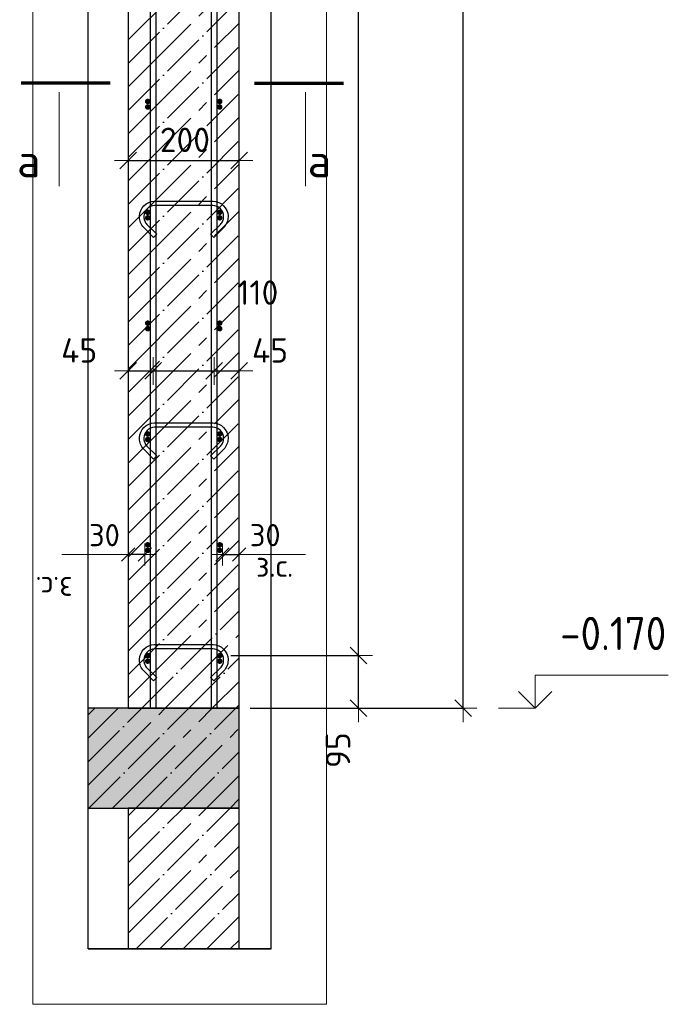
# Model space of a CAD drawing. Header units: millimetres. Extents: x -17997 to 37135, y 45383 to 72408.
# Tile 15 of 67: x -10162 to -8981, y 67346 to 69123. Entities that reach past the tile are written whole.
import ezdxf

# ---------------------------------------------------------------- set-up
doc = ezdxf.new("R2010")
doc.units = ezdxf.units.MM
doc.header["$PDMODE"] = 65
doc.linetypes.add('______11', pattern=[100, 80, -10, 0, -10])
doc.linetypes.add('______5', pattern=[220, 160, -20, 20, -20])
for name, color, linetype, lineweight in [('Standard', 7, 'Continuous', 25), ('Арм.стержн. Арматура края', 96, 'Continuous', 35), ('Арм.стержн. вертикальными 1', 22, 'Continuous', 35), ('Арм.стержн.горизонт. 1', 180, 'Continuous', 35), ('Высотная отметки_ общее', 7, 'Continuous', 13), ('Размерная линия_ общее', 7, 'Continuous', 13), ('Размерная линия_ общее_1', 7, 'Continuous', 13)]:
    doc.layers.add(name, color=color, linetype=linetype, lineweight=lineweight)
doc.layers.add('Арм.стержн.Стяжки', color=7, linetype='Continuous', lineweight=35, true_color=0x501e0f)
doc.styles.add('ISOCPEUR', font='ISOCPEUR')
doc.dimstyles.new('DIMSTYLE_2', dxfattribs={"dimtxt": 44, "dimasz": 50, "dimexe": 0, "dimexo": 0, "dimgap": 22, "dimtad": 2, "dimdec": 0, "dimrnd": 5, "dimzin": 12, "dimdsep": 46, "dimtxsty": 'ISOCPEUR', "dimblk1": 'ALL_ML_STRICH', "dimblk2": 'ALL_ML_STRICH', "dimsah": 1, "dimcen": 0, "dimclrd": 7, "dimclre": 256, "dimclrt": 7, "dimadec": 0, "dimazin": 0, "dimtfac": 1, "dimtdec": 0, "dimtix": 1, "dimtmove": 2, "dimatfit": 3, "dimfxl": 0, "dimtzin": 0, "dimlwd": 0, "dimlwe": -3, "dimarcsym": 0})
doc.dimstyles.new('DIMSTYLE_3', dxfattribs={"dimtxt": 44, "dimasz": 50, "dimexe": 0, "dimexo": 0, "dimgap": 22, "dimtad": 2, "dimdec": 0, "dimrnd": 5, "dimzin": 12, "dimdsep": 46, "dimtxsty": 'ISOCPEUR', "dimblk1": 'ALL_ML_STRICH', "dimblk2": 'ALL_ML_STRICH', "dimsah": 1, "dimcen": 0, "dimclrd": 7, "dimclre": 256, "dimclrt": 7, "dimadec": 0, "dimazin": 0, "dimtfac": 1, "dimtdec": 0, "dimtix": 1, "dimtmove": 2, "dimatfit": 3, "dimfxl": 0, "dimtzin": 0, "dimlwd": 0, "dimlwe": -3, "dimarcsym": 0})
doc.dimstyles.new('DIMSTYLE_5', dxfattribs={"dimtxt": 40, "dimasz": 40, "dimexe": 0, "dimexo": 0.001, "dimgap": 20, "dimtad": 2, "dimdec": 0, "dimrnd": 5, "dimzin": 12, "dimdsep": 46, "dimtxsty": 'ISOCPEUR', "dimblk1": 'ALL_ML_STRICH', "dimblk2": 'ALL_ML_STRICH', "dimsah": 1, "dimcen": 0, "dimse1": 1, "dimse2": 1, "dimclrd": 7, "dimclre": 256, "dimclrt": 7, "dimadec": 0, "dimazin": 0, "dimtfac": 1, "dimtdec": 0, "dimtix": 1, "dimtmove": 2, "dimatfit": 3, "dimfxl": 0, "dimtvp": 1.2, "dimtzin": 0, "dimlwd": 0, "dimlwe": -3, "dimarcsym": 0})
doc.dimstyles.new('DIMSTYLE_6', dxfattribs={"dimtxt": 44, "dimasz": 50, "dimexe": 0, "dimexo": 0.001, "dimgap": 22, "dimtad": 2, "dimdec": 0, "dimrnd": 5, "dimzin": 12, "dimdsep": 46, "dimtxsty": 'ISOCPEUR', "dimblk1": 'ALL_ML_STRICH', "dimblk2": 'ALL_ML_STRICH', "dimsah": 1, "dimcen": 0, "dimse1": 1, "dimse2": 1, "dimclrd": 7, "dimclre": 256, "dimclrt": 7, "dimadec": 0, "dimazin": 0, "dimtfac": 1, "dimtdec": 0, "dimtix": 1, "dimtmove": 2, "dimatfit": 3, "dimfxl": 0, "dimtvp": 1.2, "dimtzin": 0, "dimlwd": 0, "dimlwe": -3, "dimarcsym": 0})
doc.dimstyles.new('DIMSTYLE_7', dxfattribs={"dimtxt": 44, "dimasz": 50, "dimexe": 0, "dimexo": 0.001, "dimgap": 22, "dimtad": 2, "dimdec": 0, "dimrnd": 5, "dimzin": 12, "dimdsep": 46, "dimtxsty": 'ISOCPEUR', "dimblk1": 'ALL_ML_STRICH', "dimblk2": 'ALL_ML_STRICH', "dimsah": 1, "dimcen": 0, "dimse1": 1, "dimse2": 1, "dimclrd": 7, "dimclre": 256, "dimclrt": 7, "dimadec": 0, "dimazin": 0, "dimtfac": 1, "dimtdec": 0, "dimtix": 1, "dimtmove": 2, "dimatfit": 3, "dimfxl": 0, "dimtvp": 1.2, "dimtzin": 0, "dimlwd": 0, "dimlwe": -3, "dimarcsym": 0})
doc.dimstyles.new('DIMSTYLE_8', dxfattribs={"dimtxt": 40, "dimasz": 40, "dimexe": 0, "dimexo": 0.001, "dimgap": 20, "dimtad": 2, "dimdec": 0, "dimrnd": 5, "dimzin": 12, "dimdsep": 46, "dimtxsty": 'ISOCPEUR', "dimblk1": 'ALL_ML_STRICH', "dimblk2": 'ALL_ML_STRICH', "dimsah": 1, "dimcen": 0, "dimse1": 1, "dimse2": 1, "dimclrd": 7, "dimclre": 256, "dimclrt": 7, "dimadec": 0, "dimazin": 0, "dimtfac": 1, "dimtdec": 0, "dimtix": 1, "dimtmove": 2, "dimatfit": 3, "dimfxl": 0, "dimtvp": 1.2, "dimtzin": 0, "dimlwd": 0, "dimlwe": -3, "dimarcsym": 0})

# ---------------------------------------------------------------- blocks, each defined once
blk = doc.blocks.new('ALL_ML_STRICH')
at = {"color": 0, "linetype": 'ByBlock', "lineweight": -2}
for p, q in [((0, -0.5), (0, 0.5)), ((-1, 0), (0.5, 0)), ((-0.3, -0.3), (0.3, 0.3))]:
    blk.add_line(p, q, dxfattribs=at)
blk = doc.blocks.new('*D4')
at = {"layer": 'DEFPOINTS', "color": 7, "linetype": 'Continuous', "lineweight": 13, "transparency": 33554687}
for p in [(-9644, 71070.4), (-9766.1, 67880.4), (-9362, 67880.4)]:
    blk.add_point(p, dxfattribs=at)
at = {"layer": 'Размерная линия_ общее', "color": 253, "linetype": 'Continuous', "lineweight": -2, "true_color": 0xa0a0a0, "transparency": 33554687}
for p, q in [((-9624, 71070.4), (-9362, 71070.4)), ((-9746.1, 67880.4), (-9362, 67880.4))]:
    blk.add_line(p, q, dxfattribs=at)
at = {"layer": 'Размерная линия_ общее', "color": 7, "linetype": 'Continuous', "lineweight": -2, "transparency": 33554687}
blk.add_line((-9362, 67880.4), (-9362, 71070.4), dxfattribs=at)
at = {"layer": 'Размерная линия_ общее', "color": 7, "linetype": 'Continuous', "lineweight": 13, "transparency": 33554687, "xscale": 50, "yscale": 50, "zscale": 50}
for p, rotation in [((-9362, 71070.4), 90), ((-9362, 67880.4), 270)]:
    blk.add_blockref('ALL_ML_STRICH', p, dxfattribs=dict(at, rotation=rotation))
at = {"layer": 'Размерная линия_ общее', "color": 7, "linetype": 'Continuous', "lineweight": 13, "transparency": 33554687, "insert": (-9399, 69482), "char_height": 44, "width": 176, "attachment_point": 5, "rotation": 90, "style": 'ISOCPEUR'}
blk.add_mtext('\\A1;{3190}', dxfattribs=at)
blk = doc.blocks.new('COMPLEX_ELEVATIONDIM_0')
at = {"layer": 'Высотная отметки_ общее', "color": 7, "linetype": 'Continuous', "lineweight": 13, "transparency": 33554687}
for p, q in [((-9232, 67880.4), (-9232, 67940.4)), ((-9232, 67940.4), (-8992, 67940.4)), ((-9232, 67880.4), (-9262, 67910.4)), ((-9232, 67880.4), (-9202, 67910.4)), ((-9232, 67880.4), (-9232, 67880.4)), ((-9232, 67880.4), (-9232, 67880.4)), ((-9232, 67880.4), (-9232, 67880.4)), ((-9232, 67880.4), (-9232, 67880.4))]:
    blk.add_line(p, q, dxfattribs=at)
blk.add_lwpolyline([(-9232, 67880.4), (-9292, 67880.4), (-9292, 67880.4), (-9298.1, 67880.4)], dxfattribs=at)
at = {"layer": 'Высотная отметки_ общее', "color": 7, "linetype": 'Continuous', "lineweight": 13, "transparency": 33554687, "insert": (-9187, 67985.4), "char_height": 60, "width": 242.825, "attachment_point": 7, "style": 'ISOCPEUR'}
blk.add_mtext('\\W0.90;-0.170', dxfattribs=at)
blk = doc.blocks.new('*D7')
at = {"layer": 'DEFPOINTS', "color": 7, "linetype": 'Continuous', "lineweight": 13, "transparency": 33554687}
for p in [(-9801.1, 67975.4), (-9766.1, 67880.4), (-9550.7, 67880.4)]:
    blk.add_point(p, dxfattribs=at)
at = {"layer": 'Размерная линия_ общее', "color": 253, "linetype": 'Continuous', "lineweight": -2, "true_color": 0xa0a0a0, "transparency": 33554687}
for p, q in [((-9781.1, 67975.4), (-9550.7, 67975.4)), ((-9746.1, 67880.4), (-9550.7, 67880.4))]:
    blk.add_line(p, q, dxfattribs=at)
at = {"layer": 'Размерная линия_ общее', "color": 7, "linetype": 'Continuous', "lineweight": -2, "transparency": 33554687}
blk.add_line((-9550.7, 67880.4), (-9550.7, 67975.4), dxfattribs=at)
at = {"layer": 'Размерная линия_ общее', "color": 7, "linetype": 'Continuous', "lineweight": 13, "transparency": 33554687, "xscale": 50, "yscale": 50, "zscale": 50}
for p, rotation in [((-9550.7, 67975.4), 90), ((-9550.7, 67880.4), 270)]:
    blk.add_blockref('ALL_ML_STRICH', p, dxfattribs=dict(at, rotation=rotation))
at = {"layer": 'Размерная линия_ общее', "color": 7, "linetype": 'Continuous', "lineweight": 13, "transparency": 33554687, "insert": (-9587.7, 67804.9), "char_height": 44, "width": 88, "attachment_point": 5, "rotation": 90, "style": 'ISOCPEUR'}
blk.add_mtext('\\A1;{95}', dxfattribs=at)
blk = doc.blocks.new('*D8')
at = {"layer": 'DEFPOINTS', "color": 7, "linetype": 'Continuous', "lineweight": 13, "transparency": 33554687}
for p in [(-9801.1, 70975.4), (-9801.1, 67975.4), (-9550.7, 67975.4)]:
    blk.add_point(p, dxfattribs=at)
at = {"layer": 'Размерная линия_ общее', "color": 253, "linetype": 'Continuous', "lineweight": -2, "true_color": 0xa0a0a0, "transparency": 33554687}
for p, q in [((-9781.1, 70975.4), (-9550.7, 70975.4)), ((-9781.1, 67975.4), (-9550.7, 67975.4))]:
    blk.add_line(p, q, dxfattribs=at)
at = {"layer": 'Размерная линия_ общее', "color": 7, "linetype": 'Continuous', "lineweight": -2, "transparency": 33554687}
blk.add_line((-9550.7, 67975.4), (-9550.7, 70975.4), dxfattribs=at)
at = {"layer": 'Размерная линия_ общее', "color": 7, "linetype": 'Continuous', "lineweight": 13, "transparency": 33554687, "xscale": 50, "yscale": 50, "zscale": 50}
for p, rotation in [((-9550.7, 70975.4), 90), ((-9550.7, 67975.4), 270)]:
    blk.add_blockref('ALL_ML_STRICH', p, dxfattribs=dict(at, rotation=rotation))
at = {"layer": 'Размерная линия_ общее', "color": 7, "linetype": 'Continuous', "lineweight": 13, "transparency": 33554687, "insert": (-9609.7, 69327.4), "char_height": 44, "width": 2.2, "attachment_point": 1, "rotation": 90, "line_spacing_factor": 0.60241, "style": 'ISOCPEUR'}
blk.add_mtext('\\W0.91;15х200=3000', dxfattribs=at)
blk = doc.blocks.new('*D12')
at = {"layer": 'DEFPOINTS', "color": 7, "linetype": 'Continuous', "lineweight": 13, "transparency": 33554687}
for p in [(-9796.1, 68157.8), (-9796.1, 68149.1), (-9766.1, 68149.1)]:
    blk.add_point(p, dxfattribs=at)
at = {"layer": 'Размерная линия_ общее_1', "color": 7, "linetype": 'Continuous', "lineweight": -2, "transparency": 33554687}
blk.add_line((-9796.1, 68157.8), (-9766.1, 68157.8), dxfattribs=at)
at = {"layer": 'Размерная линия_ общее_1', "color": 7, "linetype": 'Continuous', "lineweight": 13, "transparency": 33554687, "xscale": 40, "yscale": 40, "zscale": 40, "rotation": 180}
blk.add_blockref('ALL_ML_STRICH', (-9796.1, 68157.8), dxfattribs=at)
at = {"layer": 'Размерная линия_ общее_1', "color": 7, "linetype": 'Continuous', "lineweight": 13, "transparency": 33554687, "xscale": 40, "yscale": 40, "zscale": 40}
blk.add_blockref('ALL_ML_STRICH', (-9766.1, 68157.8), dxfattribs=at)
at = {"layer": 'Размерная линия_ общее_1', "color": 7, "linetype": 'Continuous', "lineweight": 13, "transparency": 33554687, "insert": (-9719.1, 68192.8), "char_height": 40, "width": 80, "attachment_point": 5, "style": 'ISOCPEUR'}
blk.add_mtext('\\A1;{30}', dxfattribs=at)
at = {"layer": 'Размерная линия_ общее_1', "color": 7, "linetype": 'Continuous', "lineweight": 13, "transparency": 33554687, "insert": (-9735.5, 68157.6), "char_height": 40, "width": 2, "attachment_point": 1, "line_spacing_factor": 0.60241, "style": 'ISOCPEUR'}
blk.add_mtext('з.с.', dxfattribs=at)
blk = doc.blocks.new('*D13')
at = {"layer": 'DEFPOINTS', "color": 7, "linetype": 'Continuous', "lineweight": 13, "transparency": 33554687}
for p in [(-9921.1, 68491.4), (-9966.1, 68489.1), (-9966.1, 68479.7)]:
    blk.add_point(p, dxfattribs=at)
at = {"layer": 'Размерная линия_ общее', "color": 7, "linetype": 'Continuous', "lineweight": -2, "transparency": 33554687}
blk.add_line((-9966.1, 68489.1), (-9921.1, 68489.1), dxfattribs=at)
at = {"layer": 'Размерная линия_ общее', "color": 7, "linetype": 'Continuous', "lineweight": 13, "transparency": 33554687, "xscale": 50, "yscale": 50, "zscale": 50, "rotation": 180}
blk.add_blockref('ALL_ML_STRICH', (-9966.1, 68489.1), dxfattribs=at)
at = {"layer": 'Размерная линия_ общее', "color": 7, "linetype": 'Continuous', "lineweight": 13, "transparency": 33554687, "xscale": 50, "yscale": 50, "zscale": 50}
blk.add_blockref('ALL_ML_STRICH', (-9921.1, 68489.1), dxfattribs=at)
at = {"layer": 'Размерная линия_ общее', "color": 7, "linetype": 'Continuous', "lineweight": 13, "transparency": 33554687, "insert": (-10054.7, 68526.2), "char_height": 44, "width": 88, "attachment_point": 5, "style": 'ISOCPEUR'}
blk.add_mtext('\\A1;{45}', dxfattribs=at)
blk = doc.blocks.new('*D14')
at = {"layer": 'DEFPOINTS', "color": 7, "linetype": 'Continuous', "lineweight": 13, "transparency": 33554687}
for p in [(-9921.1, 68491.4), (-9811.1, 68495.4), (-9921.1, 68489.1)]:
    blk.add_point(p, dxfattribs=at)
at = {"layer": 'Размерная линия_ общее', "color": 7, "linetype": 'Continuous', "lineweight": -2, "transparency": 33554687}
blk.add_line((-9921.1, 68489.1), (-9811.1, 68489.1), dxfattribs=at)
at = {"layer": 'Размерная линия_ общее', "color": 7, "linetype": 'Continuous', "lineweight": 13, "transparency": 33554687, "xscale": 50, "yscale": 50, "zscale": 50, "rotation": 180}
blk.add_blockref('ALL_ML_STRICH', (-9921.1, 68489.1), dxfattribs=at)
at = {"layer": 'Размерная линия_ общее', "color": 7, "linetype": 'Continuous', "lineweight": 13, "transparency": 33554687, "xscale": 50, "yscale": 50, "zscale": 50}
blk.add_blockref('ALL_ML_STRICH', (-9811.1, 68489.1), dxfattribs=at)
at = {"layer": 'Размерная линия_ общее', "color": 7, "linetype": 'Continuous', "lineweight": 13, "transparency": 33554687, "insert": (-9732.5, 68630.5), "char_height": 44, "width": 132, "attachment_point": 5, "style": 'ISOCPEUR'}
blk.add_mtext('\\A1;{110}', dxfattribs=at)
blk = doc.blocks.new('*D15')
at = {"layer": 'DEFPOINTS', "color": 7, "linetype": 'Continuous', "lineweight": 13, "transparency": 33554687}
for p in [(-9811.1, 68495.4), (-9811.1, 68489.1), (-9766.1, 68488.2)]:
    blk.add_point(p, dxfattribs=at)
at = {"layer": 'Размерная линия_ общее', "color": 7, "linetype": 'Continuous', "lineweight": -2, "transparency": 33554687}
blk.add_line((-9811.1, 68489.1), (-9766.1, 68489.1), dxfattribs=at)
at = {"layer": 'Размерная линия_ общее', "color": 7, "linetype": 'Continuous', "lineweight": 13, "transparency": 33554687, "xscale": 50, "yscale": 50, "zscale": 50, "rotation": 180}
blk.add_blockref('ALL_ML_STRICH', (-9811.1, 68489.1), dxfattribs=at)
at = {"layer": 'Размерная линия_ общее', "color": 7, "linetype": 'Continuous', "lineweight": 13, "transparency": 33554687, "xscale": 50, "yscale": 50, "zscale": 50}
blk.add_blockref('ALL_ML_STRICH', (-9766.1, 68489.1), dxfattribs=at)
at = {"layer": 'Размерная линия_ общее', "color": 7, "linetype": 'Continuous', "lineweight": 13, "transparency": 33554687, "insert": (-9710.4, 68526.1), "char_height": 44, "width": 88, "attachment_point": 5, "style": 'ISOCPEUR'}
blk.add_mtext('\\A1;{45}', dxfattribs=at)
blk = doc.blocks.new('*D16')
at = {"layer": 'DEFPOINTS', "color": 7, "linetype": 'Continuous', "lineweight": 13, "transparency": 33554687}
for p in [(-9966.1, 68869.1), (-9766.1, 68868.2), (-9966.1, 68859.7)]:
    blk.add_point(p, dxfattribs=at)
at = {"layer": 'Размерная линия_ общее', "color": 253, "linetype": 'Continuous', "lineweight": -2, "true_color": 0xa0a0a0, "transparency": 33554687}
for p, q in [((-9966.1, 68869.1), (-9966.1, 68869.1)), ((-9766.1, 68869.1), (-9766.1, 68869.1))]:
    blk.add_line(p, q, dxfattribs=at)
at = {"layer": 'Размерная линия_ общее', "color": 7, "linetype": 'Continuous', "lineweight": -2, "transparency": 33554687}
blk.add_line((-9966.1, 68869.1), (-9766.1, 68869.1), dxfattribs=at)
at = {"layer": 'Размерная линия_ общее', "color": 7, "linetype": 'Continuous', "lineweight": 13, "transparency": 33554687, "xscale": 50, "yscale": 50, "zscale": 50, "rotation": 180}
blk.add_blockref('ALL_ML_STRICH', (-9966.1, 68869.1), dxfattribs=at)
at = {"layer": 'Размерная линия_ общее', "color": 7, "linetype": 'Continuous', "lineweight": 13, "transparency": 33554687, "xscale": 50, "yscale": 50, "zscale": 50}
blk.add_blockref('ALL_ML_STRICH', (-9766.1, 68869.1), dxfattribs=at)
at = {"layer": 'Размерная линия_ общее', "color": 7, "linetype": 'Continuous', "lineweight": 13, "transparency": 33554687, "insert": (-9863.9, 68906.1), "char_height": 44, "width": 132, "attachment_point": 5, "style": 'ISOCPEUR'}
blk.add_mtext('\\A1;{200}', dxfattribs=at)
blk = doc.blocks.new('*D17')
at = {"layer": 'DEFPOINTS', "color": 7, "linetype": 'Continuous', "lineweight": 13, "transparency": 33554687}
for p in [(-9936.1, 68157.8), (-9966.1, 68149.1), (-9936.1, 68149.1)]:
    blk.add_point(p, dxfattribs=at)
at = {"layer": 'Размерная линия_ общее_1', "color": 7, "linetype": 'Continuous', "lineweight": -2, "transparency": 33554687}
blk.add_line((-9936.1, 68157.8), (-9966.1, 68157.8), dxfattribs=at)
at = {"layer": 'Размерная линия_ общее_1', "color": 7, "linetype": 'Continuous', "lineweight": 13, "transparency": 33554687, "xscale": 40, "yscale": 40, "zscale": 40}
for p, rotation in [((-9966.1, 68157.8), 180), ((-9936.1, 68157.8), 360)]:
    blk.add_blockref('ALL_ML_STRICH', p, dxfattribs=dict(at, rotation=rotation))
at = {"layer": 'Размерная линия_ общее_1', "color": 7, "linetype": 'Continuous', "lineweight": 13, "transparency": 33554687, "insert": (-10009.1, 68192.8), "char_height": 40, "width": 80, "attachment_point": 5, "style": 'ISOCPEUR'}
blk.add_mtext('\\A1;{30}', dxfattribs=at)
at = {"layer": 'Размерная линия_ общее_1', "color": 7, "linetype": 'Continuous', "lineweight": 13, "transparency": 33554687, "insert": (-10066.6, 68077.6), "char_height": 40, "width": 2, "attachment_point": 1, "rotation": 180, "line_spacing_factor": 0.60241, "style": 'ISOCPEUR'}
blk.add_mtext('з.с.', dxfattribs=at)

msp = doc.modelspace()

# ---------------------------------------------------------------- hatches: boundary and pattern name
at = {"linetype": 'Continuous', "lineweight": -3, "transparency": 33554687}
msp.add_hatch(color=7, dxfattribs=at).paths.add_polyline_path([(-9766.1, 67700.4), (-9766.1, 67880.4), (-10038.4, 67880.4), (-10038.4, 67700.4)])
at = {"layer": 'Арм.стержн. Арматура края', "linetype": 'Continuous', "lineweight": 50, "transparency": 33554687}
for points in [[(-9926.1, 68965.4), (-9926.4, 68967.3), (-9927.5, 68968.9), (-9929.1, 68970), (-9931.1, 68970.4), (-9933, 68970), (-9934.6, 68968.9), (-9935.7, 68967.3), (-9936.1, 68965.4), (-9935.7, 68963.5), (-9934.6, 68961.9), (-9933, 68960.8), (-9931.1, 68960.4), (-9929.1, 68960.8), (-9927.5, 68961.9), (-9926.4, 68963.5)], [(-9796.1, 68965.4), (-9796.4, 68967.3), (-9797.5, 68968.9), (-9799.1, 68970), (-9801.1, 68970.4), (-9803, 68970), (-9804.6, 68968.9), (-9805.7, 68967.3), (-9806.1, 68965.4), (-9805.7, 68963.5), (-9804.6, 68961.9), (-9803, 68960.8), (-9801.1, 68960.4), (-9799.1, 68960.8), (-9797.5, 68961.9), (-9796.4, 68963.5)], [(-9926.1, 68765.4), (-9926.4, 68767.3), (-9927.5, 68768.9), (-9929.1, 68770), (-9931.1, 68770.4), (-9933, 68770), (-9934.6, 68768.9), (-9935.7, 68767.3), (-9936.1, 68765.4), (-9935.7, 68763.5), (-9934.6, 68761.9), (-9933, 68760.8), (-9931.1, 68760.4), (-9929.1, 68760.8), (-9927.5, 68761.9), (-9926.4, 68763.5)], [(-9796.1, 68765.4), (-9796.4, 68767.3), (-9797.5, 68768.9), (-9799.1, 68770), (-9801.1, 68770.4), (-9803, 68770), (-9804.6, 68768.9), (-9805.7, 68767.3), (-9806.1, 68765.4), (-9805.7, 68763.5), (-9804.6, 68761.9), (-9803, 68760.8), (-9801.1, 68760.4), (-9799.1, 68760.8), (-9797.5, 68761.9), (-9796.4, 68763.5)], [(-9926.1, 68565.4), (-9926.4, 68567.3), (-9927.5, 68568.9), (-9929.1, 68570), (-9931.1, 68570.4), (-9933, 68570), (-9934.6, 68568.9), (-9935.7, 68567.3), (-9936.1, 68565.4), (-9935.7, 68563.5), (-9934.6, 68561.9), (-9933, 68560.8), (-9931.1, 68560.4), (-9929.1, 68560.8), (-9927.5, 68561.9), (-9926.4, 68563.5)], [(-9796.1, 68565.4), (-9796.4, 68567.3), (-9797.5, 68568.9), (-9799.1, 68570), (-9801.1, 68570.4), (-9803, 68570), (-9804.6, 68568.9), (-9805.7, 68567.3), (-9806.1, 68565.4), (-9805.7, 68563.5), (-9804.6, 68561.9), (-9803, 68560.8), (-9801.1, 68560.4), (-9799.1, 68560.8), (-9797.5, 68561.9), (-9796.4, 68563.5)], [(-9926.1, 68365.4), (-9926.4, 68367.3), (-9927.5, 68368.9), (-9929.1, 68370), (-9931.1, 68370.4), (-9933, 68370), (-9934.6, 68368.9), (-9935.7, 68367.3), (-9936.1, 68365.4), (-9935.7, 68363.5), (-9934.6, 68361.9), (-9933, 68360.8), (-9931.1, 68360.4), (-9929.1, 68360.8), (-9927.5, 68361.9), (-9926.4, 68363.5)], [(-9796.1, 68365.4), (-9796.4, 68367.3), (-9797.5, 68368.9), (-9799.1, 68370), (-9801.1, 68370.4), (-9803, 68370), (-9804.6, 68368.9), (-9805.7, 68367.3), (-9806.1, 68365.4), (-9805.7, 68363.5), (-9804.6, 68361.9), (-9803, 68360.8), (-9801.1, 68360.4), (-9799.1, 68360.8), (-9797.5, 68361.9), (-9796.4, 68363.5)], [(-9926.1, 68165.4), (-9926.4, 68167.3), (-9927.5, 68168.9), (-9929.1, 68170), (-9931.1, 68170.4), (-9933, 68170), (-9934.6, 68168.9), (-9935.7, 68167.3), (-9936.1, 68165.4), (-9935.7, 68163.5), (-9934.6, 68161.9), (-9933, 68160.8), (-9931.1, 68160.4), (-9929.1, 68160.8), (-9927.5, 68161.9), (-9926.4, 68163.5)], [(-9796.1, 68165.4), (-9796.4, 68167.3), (-9797.5, 68168.9), (-9799.1, 68170), (-9801.1, 68170.4), (-9803, 68170), (-9804.6, 68168.9), (-9805.7, 68167.3), (-9806.1, 68165.4), (-9805.7, 68163.5), (-9804.6, 68161.9), (-9803, 68160.8), (-9801.1, 68160.4), (-9799.1, 68160.8), (-9797.5, 68161.9), (-9796.4, 68163.5)], [(-9926.1, 67965.4), (-9926.4, 67967.3), (-9927.5, 67968.9), (-9929.1, 67970), (-9931.1, 67970.4), (-9933, 67970), (-9934.6, 67968.9), (-9935.7, 67967.3), (-9936.1, 67965.4), (-9935.7, 67963.5), (-9934.6, 67961.9), (-9933, 67960.8), (-9931.1, 67960.4), (-9929.1, 67960.8), (-9927.5, 67961.9), (-9926.4, 67963.5)], [(-9796.1, 67965.4), (-9796.4, 67967.3), (-9797.5, 67968.9), (-9799.1, 67970), (-9801.1, 67970.4), (-9803, 67970), (-9804.6, 67968.9), (-9805.7, 67967.3), (-9806.1, 67965.4), (-9805.7, 67963.5), (-9804.6, 67961.9), (-9803, 67960.8), (-9801.1, 67960.4), (-9799.1, 67960.8), (-9797.5, 67961.9), (-9796.4, 67963.5)]]:
    msp.add_hatch(color=4, dxfattribs=at).paths.add_polyline_path(points)
at = {"layer": 'Арм.стержн.горизонт. 1', "linetype": 'Continuous', "lineweight": 50, "transparency": 33554687}
for points in [[(-9926.1, 68975.4), (-9926.4, 68977.3), (-9927.5, 68978.9), (-9929.1, 68980), (-9931.1, 68980.4), (-9933, 68980), (-9934.6, 68978.9), (-9935.7, 68977.3), (-9936.1, 68975.4), (-9935.7, 68973.5), (-9934.6, 68971.9), (-9933, 68970.8), (-9931.1, 68970.4), (-9929.1, 68970.8), (-9927.5, 68971.9), (-9926.4, 68973.5)], [(-9796.1, 68975.4), (-9796.4, 68977.3), (-9797.5, 68978.9), (-9799.1, 68980), (-9801.1, 68980.4), (-9803, 68980), (-9804.6, 68978.9), (-9805.7, 68977.3), (-9806.1, 68975.4), (-9805.7, 68973.5), (-9804.6, 68971.9), (-9803, 68970.8), (-9801.1, 68970.4), (-9799.1, 68970.8), (-9797.5, 68971.9), (-9796.4, 68973.5)], [(-9926.1, 68775.4), (-9926.4, 68777.3), (-9927.5, 68778.9), (-9929.1, 68780), (-9931.1, 68780.4), (-9933, 68780), (-9934.6, 68778.9), (-9935.7, 68777.3), (-9936.1, 68775.4), (-9935.7, 68773.5), (-9934.6, 68771.9), (-9933, 68770.8), (-9931.1, 68770.4), (-9929.1, 68770.8), (-9927.5, 68771.9), (-9926.4, 68773.5)], [(-9796.1, 68775.4), (-9796.4, 68777.3), (-9797.5, 68778.9), (-9799.1, 68780), (-9801.1, 68780.4), (-9803, 68780), (-9804.6, 68778.9), (-9805.7, 68777.3), (-9806.1, 68775.4), (-9805.7, 68773.5), (-9804.6, 68771.9), (-9803, 68770.8), (-9801.1, 68770.4), (-9799.1, 68770.8), (-9797.5, 68771.9), (-9796.4, 68773.5)], [(-9926.1, 68575.4), (-9926.4, 68577.3), (-9927.5, 68578.9), (-9929.1, 68580), (-9931.1, 68580.4), (-9933, 68580), (-9934.6, 68578.9), (-9935.7, 68577.3), (-9936.1, 68575.4), (-9935.7, 68573.5), (-9934.6, 68571.9), (-9933, 68570.8), (-9931.1, 68570.4), (-9929.1, 68570.8), (-9927.5, 68571.9), (-9926.4, 68573.5)], [(-9796.1, 68575.4), (-9796.4, 68577.3), (-9797.5, 68578.9), (-9799.1, 68580), (-9801.1, 68580.4), (-9803, 68580), (-9804.6, 68578.9), (-9805.7, 68577.3), (-9806.1, 68575.4), (-9805.7, 68573.5), (-9804.6, 68571.9), (-9803, 68570.8), (-9801.1, 68570.4), (-9799.1, 68570.8), (-9797.5, 68571.9), (-9796.4, 68573.5)], [(-9926.1, 68375.4), (-9926.4, 68377.3), (-9927.5, 68378.9), (-9929.1, 68380), (-9931.1, 68380.4), (-9933, 68380), (-9934.6, 68378.9), (-9935.7, 68377.3), (-9936.1, 68375.4), (-9935.7, 68373.5), (-9934.6, 68371.9), (-9933, 68370.8), (-9931.1, 68370.4), (-9929.1, 68370.8), (-9927.5, 68371.9), (-9926.4, 68373.5)], [(-9796.1, 68375.4), (-9796.4, 68377.3), (-9797.5, 68378.9), (-9799.1, 68380), (-9801.1, 68380.4), (-9803, 68380), (-9804.6, 68378.9), (-9805.7, 68377.3), (-9806.1, 68375.4), (-9805.7, 68373.5), (-9804.6, 68371.9), (-9803, 68370.8), (-9801.1, 68370.4), (-9799.1, 68370.8), (-9797.5, 68371.9), (-9796.4, 68373.5)], [(-9926.1, 68175.4), (-9926.4, 68177.3), (-9927.5, 68178.9), (-9929.1, 68180), (-9931.1, 68180.4), (-9933, 68180), (-9934.6, 68178.9), (-9935.7, 68177.3), (-9936.1, 68175.4), (-9935.7, 68173.5), (-9934.6, 68171.9), (-9933, 68170.8), (-9931.1, 68170.4), (-9929.1, 68170.8), (-9927.5, 68171.9), (-9926.4, 68173.5)], [(-9796.1, 68175.4), (-9796.4, 68177.3), (-9797.5, 68178.9), (-9799.1, 68180), (-9801.1, 68180.4), (-9803, 68180), (-9804.6, 68178.9), (-9805.7, 68177.3), (-9806.1, 68175.4), (-9805.7, 68173.5), (-9804.6, 68171.9), (-9803, 68170.8), (-9801.1, 68170.4), (-9799.1, 68170.8), (-9797.5, 68171.9), (-9796.4, 68173.5)], [(-9926.1, 67975.4), (-9926.4, 67977.3), (-9927.5, 67978.9), (-9929.1, 67980), (-9931.1, 67980.4), (-9933, 67980), (-9934.6, 67978.9), (-9935.7, 67977.3), (-9936.1, 67975.4), (-9935.7, 67973.5), (-9934.6, 67971.9), (-9933, 67970.8), (-9931.1, 67970.4), (-9929.1, 67970.8), (-9927.5, 67971.9), (-9926.4, 67973.5)], [(-9796.1, 67975.4), (-9796.4, 67977.3), (-9797.5, 67978.9), (-9799.1, 67980), (-9801.1, 67980.4), (-9803, 67980), (-9804.6, 67978.9), (-9805.7, 67977.3), (-9806.1, 67975.4), (-9805.7, 67973.5), (-9804.6, 67971.9), (-9803, 67970.8), (-9801.1, 67970.4), (-9799.1, 67970.8), (-9797.5, 67971.9), (-9796.4, 67973.5)]]:
    msp.add_hatch(color=4, dxfattribs=at).paths.add_polyline_path(points)

# ---------------------------------------------------------------- linework, layer by layer
at = {"color": 52, "linetype": 'Continuous', "lineweight": -3, "transparency": 33554687}
for p, q in [((-10038.4, 67446.3), (-10038.4, 72120.4)), ((-10038.4, 67446.3), (-10038.4, 72120.4)), ((-9708.4, 67446.3), (-9708.4, 72120.4)), ((-9708.4, 67446.3), (-9708.4, 72120.4)), ((-10038.4, 67446.3), (-9708.4, 67446.3)), ((-9708.4, 67446.3), (-10038.4, 67446.3))]:
    msp.add_line(p, q, dxfattribs=at)
at = {"color": 7, "linetype": 'Continuous', "lineweight": 25, "transparency": 33554687}
for p, q in [((-10038.4, 67650.4), (-10038.4, 67930.4)), ((-9966.1, 67880.4), (-10038.4, 67880.4)), ((-9766.1, 67880.4), (-9966.1, 67880.4)), ((-9766.1, 67700.4), (-9766.1, 67880.4)), ((-10038.4, 67700.4), (-9966.1, 67700.4)), ((-9966.1, 67700.4), (-9766.1, 67700.4))]:
    msp.add_line(p, q, dxfattribs=at)
at = {"color": 7, "linetype": '______11', "lineweight": -3, "transparency": 33554687}
for p, q in [((-10038.4, 67868.7), (-10026.7, 67880.4)), ((-10038.4, 67783.9), (-9941.9, 67880.4)), ((-10037, 67700.4), (-9857, 67880.4)), ((-9952.2, 67700.4), (-9772.2, 67880.4)), ((-9867.3, 67700.4), (-9766.1, 67801.6)), ((-9782.5, 67700.4), (-9766.1, 67716.8))]:
    msp.add_line(p, q, dxfattribs=at)
at = {"color": 7, "linetype": '______5', "lineweight": -3, "transparency": 33554687}
for p, q in [((-10038.4, 67826.3), (-9984.3, 67880.4)), ((-10038.4, 67741.4), (-9899.4, 67880.4)), ((-9994.6, 67700.4), (-9814.6, 67880.4)), ((-9909.7, 67700.4), (-9766.1, 67844.1)), ((-9824.9, 67700.4), (-9766.1, 67759.2))]:
    msp.add_line(p, q, dxfattribs=at)
at = {"layer": 'Standard', "color": 7, "linetype": 'Continuous', "lineweight": 25, "transparency": 33554687}
for p, q in [((-9966.1, 71070.4), (-9966.1, 67880.4)), ((-9766.1, 67880.4), (-9766.1, 71070.4)), ((-9966.1, 67880.4), (-9766.1, 67880.4)), ((-9766.1, 67700.4), (-9966.1, 67700.4)), ((-9966.1, 67700.4), (-9966.1, 67446.3)), ((-9766.1, 67446.3), (-9766.1, 67700.4)), ((-10016.1, 67446.3), (-9716.1, 67446.3))]:
    msp.add_line(p, q, dxfattribs=at)
at = {"layer": 'Standard', "color": 7, "linetype": '______5', "lineweight": -3, "transparency": 33554687}
for p, q in [((-9966.1, 69086.6), (-9766.1, 69286.6)), ((-9966.1, 69001.7), (-9766.1, 69201.7)), ((-9966.1, 68916.9), (-9766.1, 69116.9)), ((-9966.1, 68832), (-9766.1, 69032)), ((-9966.1, 68747.1), (-9766.1, 68947.1)), ((-9966.1, 68662.3), (-9766.1, 68862.3)), ((-9966.1, 68577.4), (-9766.1, 68777.4)), ((-9966.1, 68492.6), (-9766.1, 68692.6)), ((-9966.1, 68407.7), (-9766.1, 68607.7)), ((-9966.1, 68322.9), (-9766.1, 68522.9)), ((-9966.1, 68238), (-9766.1, 68438)), ((-9966.1, 68153.2), (-9766.1, 68353.2)), ((-9966.1, 68068.3), (-9766.1, 68268.3)), ((-9966.1, 67983.5), (-9766.1, 68183.5)), ((-9966.1, 67898.6), (-9766.1, 68098.6)), ((-9899.4, 67880.4), (-9766.1, 68013.8)), ((-9814.6, 67880.4), (-9766.1, 67928.9)), ((-9966.1, 67559.2), (-9824.9, 67700.4)), ((-9966.1, 67644.1), (-9909.7, 67700.4)), ((-9966.1, 67474.4), (-9766.1, 67674.4)), ((-9909.3, 67446.3), (-9766.1, 67589.5)), ((-9824.4, 67446.3), (-9766.1, 67504.6))]:
    msp.add_line(p, q, dxfattribs=at)
at = {"layer": 'Standard', "color": 7, "linetype": '______11', "lineweight": -3, "transparency": 33554687}
for p, q in [((-9966.1, 69044.1), (-9766.1, 69244.1)), ((-9966.1, 68959.3), (-9766.1, 69159.3)), ((-9966.1, 68874.4), (-9766.1, 69074.4)), ((-9966.1, 68789.6), (-9766.1, 68989.6)), ((-9966.1, 68704.7), (-9766.1, 68904.7)), ((-9966.1, 68619.9), (-9766.1, 68819.9)), ((-9966.1, 68535), (-9766.1, 68735)), ((-9966.1, 68450.2), (-9766.1, 68650.2)), ((-9966.1, 68365.3), (-9766.1, 68565.3)), ((-9966.1, 68280.5), (-9766.1, 68480.5)), ((-9966.1, 68195.6), (-9766.1, 68395.6)), ((-9966.1, 68110.7), (-9766.1, 68310.7)), ((-9966.1, 68025.9), (-9766.1, 68225.9)), ((-9966.1, 67941), (-9766.1, 68141)), ((-9941.9, 67880.4), (-9766.1, 68056.2)), ((-9857, 67880.4), (-9766.1, 67971.3)), ((-9772.2, 67880.4), (-9766.1, 67886.5)), ((-9966.1, 67516.8), (-9782.5, 67700.4)), ((-9966.1, 67601.6), (-9867.3, 67700.4)), ((-9966.1, 67686.5), (-9952.2, 67700.4)), ((-9951.7, 67446.3), (-9766.1, 67631.9)), ((-9866.9, 67446.3), (-9766.1, 67547.1)), ((-9782, 67446.3), (-9766.1, 67462.2))]:
    msp.add_line(p, q, dxfattribs=at)
at = {"layer": 'Standard', "color": 7, "linetype": 'Continuous', "lineweight": 70, "transparency": 33554687}
for p, q in [((-9998.6, 69008.2), (-10159.4, 69008.2)), ((-9738.6, 69008.2), (-9577.8, 69008.2))]:
    msp.add_line(p, q, dxfattribs=at)
at = {"layer": 'Standard', "color": 7, "linetype": 'Continuous', "lineweight": 13, "transparency": 33554687}
for p, q in [((-10090.9, 68992.2), (-10090.9, 68822.6)), ((-9646.4, 68992.2), (-9646.4, 68822.6)), ((-9966.1, 68157.8), (-10086.1, 68157.8)), ((-9766.1, 68157.8), (-9646.1, 68157.8))]:
    msp.add_line(p, q, dxfattribs=at)
msp.add_lwpolyline([(-10138.4, 67346.3), (-9608.4, 67346.3), (-9608.4, 72220.4), (-10138.4, 72220.4), (-10138.4, 67346.3)], dxfattribs=at)
at = {"layer": 'Арм.стержн. вертикальными 1', "color": 4, "linetype": 'Continuous', "lineweight": 25, "transparency": 33554687}
for points in [[(-9926.1, 67880.4), (-9926.1, 72080.4), (-9916.1, 72080.4), (-9916.1, 67880.4), (-9926.1, 67880.4)], [(-9816.1, 67880.4), (-9816.1, 72080.4), (-9806.1, 72080.4), (-9806.1, 67880.4), (-9816.1, 67880.4)]]:
    msp.add_lwpolyline(points, dxfattribs=at)
at = {"layer": 'Арм.стержн.горизонт. 1', "color": 52, "linetype": 'Continuous', "lineweight": 25, "transparency": 33554687}
for p, q in [((-9966.1, 67880.4), (-9966.1, 67880.4)), ((-9766.1, 67880.4), (-9766.1, 67880.4))]:
    msp.add_line(p, q, dxfattribs=at)
at = {"layer": 'Арм.стержн.Стяжки', "color": 40, "linetype": 'Continuous', "lineweight": 25, "transparency": 33554687}
for points in [[(-9817.5, 68735.7), (-9799.6, 68753.5), (-9798.4, 68754.9), (-9797.3, 68756.5), (-9796.4, 68758.1), (-9795.6, 68759.7), (-9795, 68761.5), (-9794.5, 68763.3), (-9794.2, 68765.1), (-9794.1, 68767), (-9794.1, 68768.2), (-9794.6, 68771.8), (-9795.8, 68775.4), (-9797.6, 68778.8), (-9799.9, 68781.5), (-9802.7, 68783.8), (-9806, 68785.7), (-9809.7, 68786.9), (-9813.3, 68787.4), (-9918.8, 68787.4), (-9922.4, 68786.9), (-9926.1, 68785.7), (-9929.5, 68783.8), (-9932.2, 68781.5), (-9934.5, 68778.8), (-9936.3, 68775.4), (-9937.6, 68771.8), (-9938.1, 68768.2), (-9938.1, 68767), (-9937.9, 68765.1), (-9937.6, 68763.3), (-9937.2, 68761.5), (-9936.5, 68759.7), (-9935.8, 68758.1), (-9934.8, 68756.5), (-9933.7, 68754.9), (-9932.5, 68753.5), (-9914.6, 68735.7), (-9920.3, 68730), (-9938.3, 68748.1), (-9940, 68750), (-9941.5, 68752.1), (-9942.8, 68754.3), (-9943.9, 68756.7), (-9944.8, 68759.1), (-9945.5, 68761.6), (-9945.9, 68764.2), (-9946.1, 68766.7), (-9946.1, 68768.7), (-9945.4, 68773.6), (-9943.7, 68778.7), (-9941.1, 68783.3), (-9937.9, 68787.2), (-9934, 68790.4), (-9929.3, 68793), (-9924.3, 68794.7), (-9919.4, 68795.4), (-9812.7, 68795.4), (-9807.9, 68794.7), (-9802.8, 68793), (-9798.1, 68790.4), (-9794.2, 68787.2), (-9791, 68783.3), (-9788.4, 68778.7), (-9786.7, 68773.6), (-9786.1, 68768.7), (-9786.1, 68766.7), (-9786.2, 68764.2), (-9786.7, 68761.6), (-9787.3, 68759.1), (-9788.2, 68756.7), (-9789.3, 68754.3), (-9790.6, 68752.1), (-9792.1, 68750), (-9793.8, 68748.1), (-9811.8, 68730), (-9817.5, 68735.7)], [(-9817.5, 68335.7), (-9799.6, 68353.5), (-9798.4, 68354.9), (-9797.3, 68356.5), (-9796.4, 68358.1), (-9795.6, 68359.7), (-9795, 68361.5), (-9794.5, 68363.3), (-9794.2, 68365.1), (-9794.1, 68367), (-9794.1, 68368.2), (-9794.6, 68371.8), (-9795.8, 68375.4), (-9797.6, 68378.8), (-9799.9, 68381.5), (-9802.7, 68383.8), (-9806, 68385.7), (-9809.7, 68386.9), (-9813.3, 68387.4), (-9918.8, 68387.4), (-9922.4, 68386.9), (-9926.1, 68385.7), (-9929.5, 68383.8), (-9932.2, 68381.5), (-9934.5, 68378.8), (-9936.3, 68375.4), (-9937.6, 68371.8), (-9938.1, 68368.2), (-9938.1, 68367), (-9937.9, 68365.1), (-9937.6, 68363.3), (-9937.2, 68361.5), (-9936.5, 68359.7), (-9935.8, 68358.1), (-9934.8, 68356.5), (-9933.7, 68354.9), (-9932.5, 68353.5), (-9914.6, 68335.7), (-9920.3, 68330), (-9938.3, 68348.1), (-9940, 68350), (-9941.5, 68352.1), (-9942.8, 68354.3), (-9943.9, 68356.7), (-9944.8, 68359.1), (-9945.5, 68361.6), (-9945.9, 68364.2), (-9946.1, 68366.7), (-9946.1, 68368.7), (-9945.4, 68373.6), (-9943.7, 68378.7), (-9941.1, 68383.3), (-9937.9, 68387.2), (-9934, 68390.4), (-9929.3, 68393), (-9924.3, 68394.7), (-9919.4, 68395.4), (-9812.7, 68395.4), (-9807.9, 68394.7), (-9802.8, 68393), (-9798.1, 68390.4), (-9794.2, 68387.2), (-9791, 68383.3), (-9788.4, 68378.7), (-9786.7, 68373.6), (-9786.1, 68368.7), (-9786.1, 68366.7), (-9786.2, 68364.2), (-9786.7, 68361.6), (-9787.3, 68359.1), (-9788.2, 68356.7), (-9789.3, 68354.3), (-9790.6, 68352.1), (-9792.1, 68350), (-9793.8, 68348.1), (-9811.8, 68330), (-9817.5, 68335.7)], [(-9817.5, 67935.7), (-9799.6, 67953.5), (-9798.4, 67954.9), (-9797.3, 67956.5), (-9796.4, 67958.1), (-9795.6, 67959.7), (-9795, 67961.5), (-9794.5, 67963.3), (-9794.2, 67965.1), (-9794.1, 67967), (-9794.1, 67968.2), (-9794.6, 67971.8), (-9795.8, 67975.4), (-9797.6, 67978.8), (-9799.9, 67981.5), (-9802.7, 67983.8), (-9806, 67985.7), (-9809.7, 67986.9), (-9813.3, 67987.4), (-9918.8, 67987.4), (-9922.4, 67986.9), (-9926.1, 67985.7), (-9929.5, 67983.8), (-9932.2, 67981.5), (-9934.5, 67978.8), (-9936.3, 67975.4), (-9937.6, 67971.8), (-9938.1, 67968.2), (-9938.1, 67967), (-9937.9, 67965.1), (-9937.6, 67963.3), (-9937.2, 67961.5), (-9936.5, 67959.7), (-9935.8, 67958.1), (-9934.8, 67956.5), (-9933.7, 67954.9), (-9932.5, 67953.5), (-9914.6, 67935.7), (-9920.3, 67930), (-9938.3, 67948.1), (-9940, 67950), (-9941.5, 67952.1), (-9942.8, 67954.3), (-9943.9, 67956.7), (-9944.8, 67959.1), (-9945.5, 67961.6), (-9945.9, 67964.2), (-9946.1, 67966.7), (-9946.1, 67968.7), (-9945.4, 67973.6), (-9943.7, 67978.7), (-9941.1, 67983.3), (-9937.9, 67987.2), (-9934, 67990.4), (-9929.3, 67993), (-9924.3, 67994.7), (-9919.4, 67995.4), (-9812.7, 67995.4), (-9807.9, 67994.7), (-9802.8, 67993), (-9798.1, 67990.4), (-9794.2, 67987.2), (-9791, 67983.3), (-9788.4, 67978.7), (-9786.7, 67973.6), (-9786.1, 67968.7), (-9786.1, 67966.7), (-9786.2, 67964.2), (-9786.7, 67961.6), (-9787.3, 67959.1), (-9788.2, 67956.7), (-9789.3, 67954.3), (-9790.6, 67952.1), (-9792.1, 67950), (-9793.8, 67948.1), (-9811.8, 67930), (-9817.5, 67935.7)]]:
    msp.add_lwpolyline(points, dxfattribs=at)

# ---------------------------------------------------------------- block references
at = {"layer": 'Высотная отметки_ общее', "color": 7, "linetype": 'Continuous', "lineweight": 13, "transparency": 33554687}
msp.add_blockref('COMPLEX_ELEVATIONDIM_0', (0, 0), dxfattribs=at)

# ---------------------------------------------------------------- texts
at = {"layer": 'Standard', "color": 7, "linetype": 'Continuous', "lineweight": 13, "transparency": 33554687, "char_height": 60, "width": 72, "attachment_point": 7, "style": 'ISOCPEUR'}
for insert in [(-10166.8, 68838.6), (-9642.5, 68838.6)]:
    msp.add_mtext('\\A1;{\\fISOCPEUR|i0|b0;\\H60.000000;\\W1.000000;\\C7;а}\\P', dxfattribs=dict(at, insert=insert))

# ---------------------------------------------------------------- dimensions: what is measured, and where the dimension line sits
at = {"layer": 'Размерная линия_ общее', "color": 7, "linetype": 'Continuous', "lineweight": 13, "transparency": 33554687}
for base, p2, dimstyle, picture, middle in [((-9362, 71070.4), (-9624, 71070.4), 'DIMSTYLE_2', '*D4', (-9399, 69482)), ((-9550.7, 67975.4), (-9781.1, 67975.4), 'DIMSTYLE_3', '*D7', (-9587.7, 67804.9))]:
    dim = msp.add_linear_dim(base=base, p1=(-9746.1, 67880.4), p2=p2, angle=90, dimstyle=dimstyle, override={"dimpost": '<>', "dimclrd": 7, "dimclre": 253, "dimclrt": 7, "dimlwd": 0, "dimlwe": 65533}, dxfattribs=at)
    dim.commit()
    dim.dimension.update_dxf_attribs({"geometry": picture, "text_midpoint": middle, "dimtype": 160})
dim = msp.add_linear_dim(base=(-9550.7, 70975.4), p1=(-9781.1, 67975.4), p2=(-9781.1, 70975.4), angle=90, text='\\W0.91;15х200=3000', dimstyle='DIMSTYLE_3', override={"dimpost": '<>', "dimclrd": 7, "dimclre": 253, "dimclrt": 7, "dimlwd": 0, "dimlwe": 65533}, dxfattribs=at)
dim.commit()
dim.dimension.update_dxf_attribs({"geometry": '*D8', "text_midpoint": (-9572.7, 69475.4), "dimtype": 160})
for base, p1, p2, dimstyle, picture, middle in [((-9766.1, 68869.1), (-9966.1, 68869.1), (-9766.1, 68869.1), 'DIMSTYLE_3', '*D16', (-9863.9, 68906.1)), ((-9811.1, 68489.1), (-9921.1, 68491.4), (-9811.1, 68495.4), 'DIMSTYLE_7', '*D14', (-9732.5, 68630.5)), ((-9921.1, 68489.1), (-9966.1, 68479.7), (-9921.1, 68491.4), 'DIMSTYLE_6', '*D13', (-10054.7, 68526.2)), ((-9766.1, 68489.1), (-9811.1, 68495.4), (-9766.1, 68488.2), 'DIMSTYLE_7', '*D15', (-9710.4, 68526.1))]:
    dim = msp.add_linear_dim(base=base, p1=p1, p2=p2, dimstyle=dimstyle, override={"dimpost": '<>', "dimclrd": 7, "dimclre": 253, "dimclrt": 7, "dimlwd": 0, "dimlwe": 65533}, dxfattribs=at)
    dim.commit()
    dim.dimension.update_dxf_attribs({"geometry": picture, "text_midpoint": middle, "dimtype": 160})
at = {"layer": 'Размерная линия_ общее_1', "color": 7, "linetype": 'Continuous', "lineweight": 13, "transparency": 33554687}
dim = msp.add_linear_dim(base=(-9966.1, 68157.8), p1=(-9936.1, 68149.1), p2=(-9966.1, 68149.1), angle=180, text='<>\\Xз.с.', dimstyle='DIMSTYLE_8', override={"dimpost": '<>', "dimclrd": 7, "dimclre": 253, "dimclrt": 7, "dimlwd": 0, "dimlwe": 65533}, dxfattribs=at)
dim.commit()
dim.dimension.update_dxf_attribs({"geometry": '*D17', "text_midpoint": (-10009.1, 68192.8), "dimtype": 160})
dim = msp.add_linear_dim(base=(-9766.1, 68157.8), p1=(-9796.1, 68149.1), p2=(-9766.1, 68149.1), text='<>\\Xз.с.', dimstyle='DIMSTYLE_5', override={"dimpost": '<>', "dimclrd": 7, "dimclre": 253, "dimclrt": 7, "dimlwd": 0, "dimlwe": 65533}, dxfattribs=at)
dim.commit()
dim.dimension.update_dxf_attribs({"geometry": '*D12', "text_midpoint": (-9719.1, 68192.8), "dimtype": 160})

doc.saveas('drawing.dxf')
